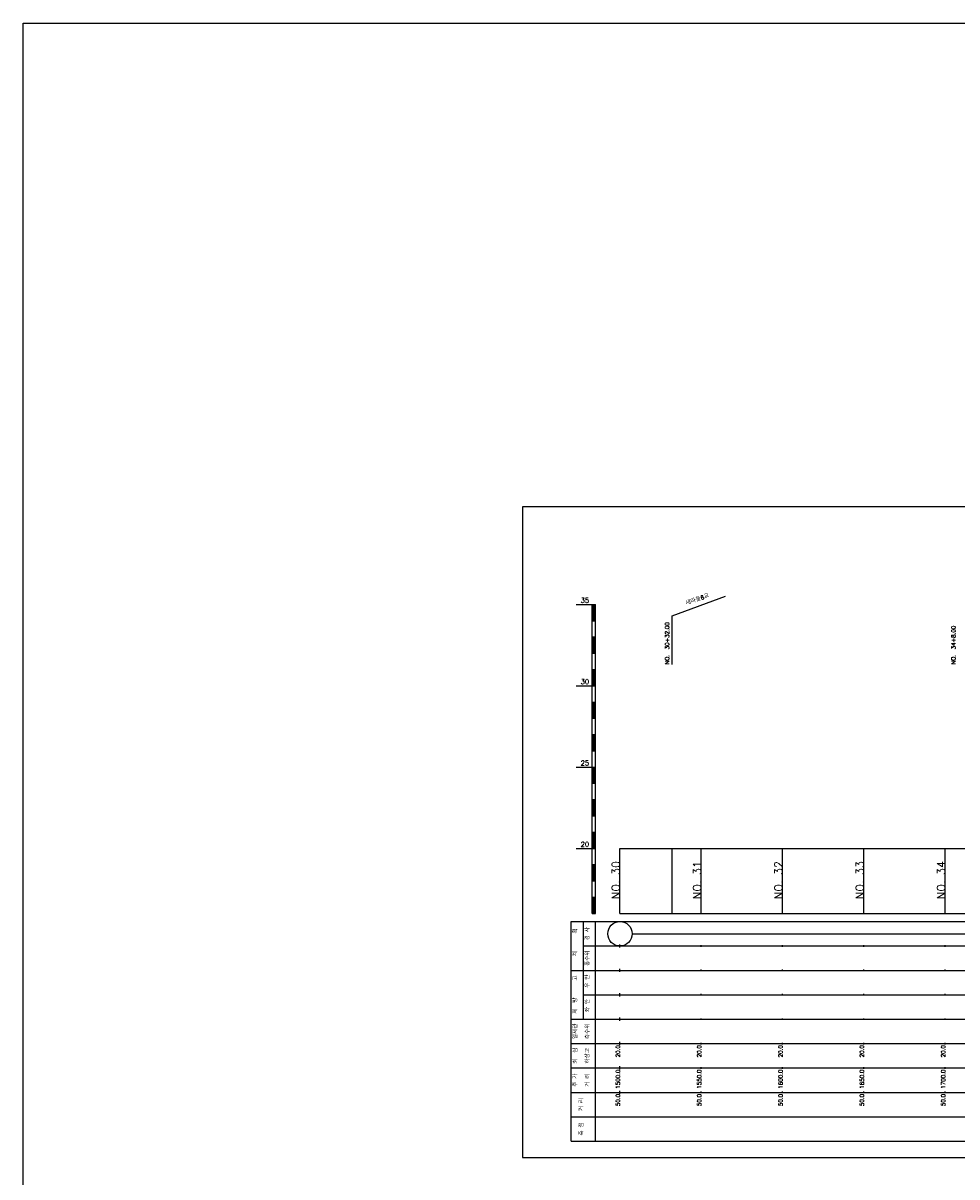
# Model space of a CAD drawing. Extents: x -3223 to 3521, y -191 to 2351.
# Tile 7 of 17: x -3223 to -2649, y 1479 to 2188. Entities that reach past the tile are written whole.
import ezdxf
from ezdxf.enums import TextEntityAlignment as Align

# ---------------------------------------------------------------- set-up
doc = ezdxf.new("R2010")
doc.units = 0
doc.header["$LTSCALE"] = 5
for name, color, linetype in [('BOX', 5, 'CONTINUOUS'), ('DT1', 3, 'CONTINUOUS'), ('LT1', 4, 'CONTINUOUS'), ('ST1', 7, 'CONTINUOUS')]:
    doc.layers.add(name, color=color, linetype=linetype)
doc.styles.add('GHS', font='ROMANS.shx', dxfattribs={"bigfont": 'GHS.shx'})

msp = doc.modelspace()

# ---------------------------------------------------------------- linework, layer by layer
at = {"layer": 'BOX'}
msp.add_lwpolyline([(-2915.67, 1491), (-2315.67, 1491), (-2315.67, 1891), (-2915.67, 1891), (-2915.67, 1491)], dxfattribs=at)
at = {"layer": 'DT1', "linetype": 'CONTINUOUS'}
msp.add_lwpolyline([(-3222.61, 2188.43), (-2074.34, 2188.43), (-2074.34, -191.49), (-3222.61, -191.49)], close=True, dxfattribs=at)
at = {"layer": 'LT1'}
for p, q in [((-2882.67, 1831), (-2872.67, 1831)), ((-2872.67, 1641), (-2872.67, 1831)), ((-2872.67, 1831), (-2870.67, 1831)), ((-2872.17, 1830.8), (-2872.17, 1821.2)), ((-2871.67, 1830.8), (-2871.67, 1821.2)), ((-2871.17, 1830.8), (-2871.17, 1821.2)), ((-2870.67, 1641), (-2870.67, 1831)), ((-2872.67, 1821), (-2870.67, 1821)), ((-2872.67, 1811), (-2870.67, 1811)), ((-2872.17, 1810.8), (-2872.17, 1801.2)), ((-2871.67, 1810.8), (-2871.67, 1801.2)), ((-2871.17, 1810.8), (-2871.17, 1801.2)), ((-2872.67, 1801), (-2870.67, 1801)), ((-2872.67, 1791), (-2870.67, 1791)), ((-2872.17, 1790.8), (-2872.17, 1781.2)), ((-2871.67, 1790.8), (-2871.67, 1781.2)), ((-2871.17, 1790.8), (-2871.17, 1781.2)), ((-2882.67, 1781), (-2872.67, 1781)), ((-2872.67, 1781), (-2870.67, 1781)), ((-2872.67, 1771), (-2870.67, 1771)), ((-2872.17, 1770.8), (-2872.17, 1761.2)), ((-2871.67, 1770.8), (-2871.67, 1761.2)), ((-2871.17, 1770.8), (-2871.17, 1761.2)), ((-2872.67, 1761), (-2870.67, 1761)), ((-2872.67, 1751), (-2870.67, 1751)), ((-2872.17, 1750.8), (-2872.17, 1741.2)), ((-2871.67, 1750.8), (-2871.67, 1741.2)), ((-2871.17, 1750.8), (-2871.17, 1741.2)), ((-2872.67, 1741), (-2870.67, 1741)), ((-2882.67, 1731), (-2872.67, 1731)), ((-2872.67, 1731), (-2870.67, 1731)), ((-2872.17, 1730.8), (-2872.17, 1721.2)), ((-2871.67, 1730.8), (-2871.67, 1721.2)), ((-2871.17, 1730.8), (-2871.17, 1721.2)), ((-2872.67, 1721), (-2870.67, 1721)), ((-2872.67, 1711), (-2870.67, 1711)), ((-2872.17, 1710.8), (-2872.17, 1701.2)), ((-2871.67, 1710.8), (-2871.67, 1701.2)), ((-2871.17, 1710.8), (-2871.17, 1701.2)), ((-2872.67, 1701), (-2870.67, 1701)), ((-2872.67, 1691), (-2870.67, 1691)), ((-2872.17, 1690.8), (-2872.17, 1681.2)), ((-2871.67, 1690.8), (-2871.67, 1681.2)), ((-2871.17, 1690.8), (-2871.17, 1681.2)), ((-2882.67, 1681), (-2872.67, 1681)), ((-2872.67, 1681), (-2870.67, 1681)), ((-2855.67, 1641), (-2855.67, 1681)), ((-2855.67, 1673.24), (-2855.67, 1675.24)), ((-2823.67, 1641), (-2823.67, 1681)), ((-2805.67, 1641), (-2805.67, 1681)), ((-2805.67, 1673.74), (-2805.67, 1674.74)), ((-2755.67, 1641), (-2755.67, 1681)), ((-2755.67, 1673.74), (-2755.67, 1674.74)), ((-2705.67, 1641), (-2705.67, 1681)), ((-2705.67, 1673.74), (-2705.67, 1674.74)), ((-2655.67, 1641), (-2655.67, 1681)), ((-2655.67, 1673.74), (-2655.67, 1674.74)), ((-2872.67, 1671), (-2870.67, 1671)), ((-2872.17, 1670.8), (-2872.17, 1661.2)), ((-2871.67, 1670.8), (-2871.67, 1661.2)), ((-2871.17, 1670.8), (-2871.17, 1661.2)), ((-2872.67, 1661), (-2870.67, 1661)), ((-2872.67, 1651), (-2870.67, 1651)), ((-2872.17, 1650.8), (-2872.17, 1641.2)), ((-2871.67, 1650.8), (-2871.67, 1641.2)), ((-2871.17, 1650.8), (-2871.17, 1641.2)), ((-2872.67, 1641), (-2870.67, 1641)), ((-2855.67, 1641), (-2355.67, 1641)), ((-2855.67, 1620), (-2855.67, 1622)), ((-2805.67, 1620.5), (-2805.67, 1621.5)), ((-2755.67, 1620.5), (-2755.67, 1621.5)), ((-2705.67, 1620.5), (-2705.67, 1621.5)), ((-2655.67, 1620.5), (-2655.67, 1621.5)), ((-2855.67, 1605), (-2855.67, 1607)), ((-2805.67, 1605.5), (-2805.67, 1606.5)), ((-2755.67, 1605.5), (-2755.67, 1606.5)), ((-2705.67, 1605.5), (-2705.67, 1606.5)), ((-2655.67, 1605.5), (-2655.67, 1606.5)), ((-2855.67, 1590), (-2855.67, 1592)), ((-2805.67, 1590.5), (-2805.67, 1591.5)), ((-2755.67, 1590.5), (-2755.67, 1591.5)), ((-2705.67, 1590.5), (-2705.67, 1591.5)), ((-2655.67, 1590.5), (-2655.67, 1591.5)), ((-2855.67, 1575), (-2855.67, 1577)), ((-2805.67, 1575.5), (-2805.67, 1576.5)), ((-2755.67, 1575.5), (-2755.67, 1576.5)), ((-2705.67, 1575.5), (-2705.67, 1576.5)), ((-2655.67, 1575.5), (-2655.67, 1576.5)), ((-2855.67, 1560), (-2855.67, 1562)), ((-2805.67, 1560.5), (-2805.67, 1561.5)), ((-2755.67, 1560.5), (-2755.67, 1561.5)), ((-2705.67, 1560.5), (-2705.67, 1561.5)), ((-2655.67, 1560.5), (-2655.67, 1561.5)), ((-2855.67, 1545), (-2855.67, 1547)), ((-2805.67, 1545.5), (-2805.67, 1546.5)), ((-2755.67, 1545.5), (-2755.67, 1546.5)), ((-2705.67, 1545.5), (-2705.67, 1546.5)), ((-2655.67, 1545.5), (-2655.67, 1546.5)), ((-2855.67, 1530), (-2855.67, 1532)), ((-2805.67, 1530.5), (-2805.67, 1531.5)), ((-2755.67, 1530.5), (-2755.67, 1531.5)), ((-2705.67, 1530.5), (-2705.67, 1531.5)), ((-2655.67, 1530.5), (-2655.67, 1531.5))]:
    msp.add_line(p, q, dxfattribs=at)
at = {"layer": 'LT1', "linetype": 'CONTINUOUS'}
for p, q in [((-2823.67, 1824), (-2790.78, 1835.97)), ((-2823.67, 1794), (-2823.67, 1824))]:
    msp.add_line(p, q, dxfattribs=at)
at = {"layer": 'LT1'}
msp.add_lwpolyline([(-2855.67, 1681), (-2805.67, 1681), (-2755.67, 1681), (-2705.67, 1681), (-2655.67, 1681), (-2605.67, 1681), (-2555.67, 1681), (-2505.67, 1681), (-2455.67, 1681), (-2405.67, 1681), (-2355.67, 1681)], dxfattribs=at)
at = {"layer": 'ST1'}
for p, q in [((-2885.67, 1501), (-2885.67, 1636)), ((-2885.67, 1636), (-2342.67, 1636)), ((-2878.17, 1606), (-2878.17, 1636)), ((-2870.67, 1501), (-2870.67, 1636)), ((-2878.17, 1621), (-2342.67, 1621)), ((-2885.67, 1606), (-2342.67, 1606)), ((-2878.17, 1576), (-2878.17, 1606)), ((-2878.17, 1591), (-2342.67, 1591)), ((-2885.67, 1576), (-2342.67, 1576)), ((-2885.67, 1561), (-2342.67, 1561)), ((-2885.67, 1546), (-2342.67, 1546)), ((-2885.67, 1531), (-2342.67, 1531)), ((-2885.67, 1516), (-2342.67, 1516)), ((-2885.67, 1501), (-2342.67, 1501))]:
    msp.add_line(p, q, dxfattribs=at)
at = {"layer": 'ST1', "linetype": 'CONTINUOUS'}
msp.add_line((-2848.17, 1628.5), (-2363.17, 1628.5), dxfattribs=at)
msp.add_circle((-2855.67, 1628.5), 7.5, dxfattribs=at)

# ---------------------------------------------------------------- texts
at = {"layer": 'DT1', "linetype": 'CONTINUOUS', "style": 'GHS'}
for s, rotation, p in [('새마을6교', 20, (-2807.67, 1832.99)), ('경 사', 90, (-2874.42, 1628.5)), ('  획', 90, (-2881.92, 1628.5)), ('홍수위', 90, (-2874.42, 1613.5)), ('   계', 90, (-2881.92, 1613.5)), ('   고', 90, (-2881.92, 1598.5)), (' 우 안', 90, (-2874.42, 1598.5)), (' 제  방', 90, (-2881.92, 1583.5)), (' 좌 안', 90, (-2874.42, 1583.5)), ('일제관', 90, (-2881.92, 1568.5)), ('측수위', 90, (-2874.42, 1568.5)), ('최  심', 90, (-2881.92, 1553.5)), ('하상고', 90, (-2874.42, 1553.5)), ('추 가', 90, (-2881.92, 1538.5)), ('거 리', 90, (-2874.42, 1538.5)), ('거 리', 90, (-2878.17, 1523.5)), ('측 점', 90, (-2878.17, 1508.5))]:
    msp.add_text(s, height=2.5, rotation=rotation, dxfattribs=at).set_placement(p, align=Align.CENTER)
at = {"layer": 'DT1', "style": 'GHS'}
for s, p in [('35', (-2874.67, 1832)), ('30', (-2874.67, 1782)), ('25', (-2874.67, 1732)), ('20', (-2874.67, 1682))]:
    msp.add_text(s, height=3, dxfattribs=at).set_placement(p, align=Align.RIGHT)
at = {"layer": 'DT1', "linetype": 'CONTINUOUS', "style": 'GHS'}
for s, p in [('NO.  30+32.00', (-2825.42, 1794.12)), ('NO.  34+8.00', (-2649.42, 1794.12))]:
    msp.add_text(s, height=2.5, rotation=90, dxfattribs=at).set_placement(p)
at = {"layer": 'DT1', "style": 'GHS'}
for s, height, p in [('NO. 30', 5, (-2855.67, 1673.24)), ('NO. 31', 5, (-2805.67, 1673.24)), ('NO. 32', 5, (-2755.67, 1673.24)), ('NO. 33', 5, (-2705.67, 1673.24)), ('NO. 34', 5, (-2655.67, 1673.24)), (' 20.0', 2.5, (-2855.67, 1560)), (' 20.0', 2.5, (-2805.67, 1560)), (' 20.0', 2.5, (-2755.67, 1560)), (' 20.0', 2.5, (-2705.67, 1560)), (' 20.0', 2.5, (-2655.67, 1560)), ('  1500.0', 2.5, (-2855.67, 1545)), ('  1550.0', 2.5, (-2805.67, 1545)), ('  1600.0', 2.5, (-2755.67, 1545)), ('  1650.0', 2.5, (-2705.67, 1545)), ('  1700.0', 2.5, (-2655.67, 1545)), ('  50.0', 2.5, (-2855.67, 1530)), ('  50.0', 2.5, (-2805.67, 1530)), ('  50.0', 2.5, (-2755.67, 1530)), ('  50.0', 2.5, (-2705.67, 1530)), ('  50.0', 2.5, (-2655.67, 1530))]:
    msp.add_text(s, height=height, rotation=90, dxfattribs=at).set_placement(p, align=Align.RIGHT)

doc.saveas('drawing.dxf')
